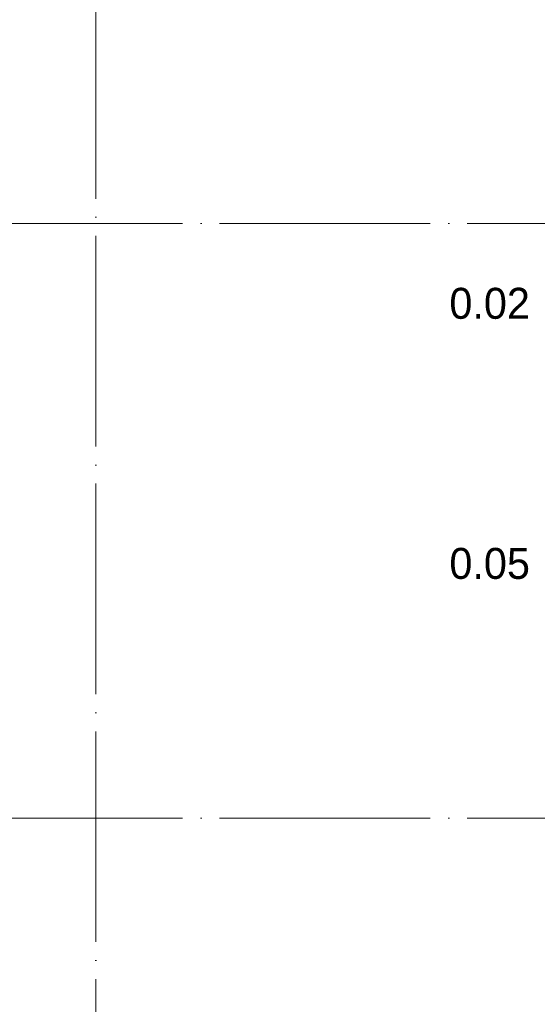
# Model space of a CAD drawing. Header units: millimetres. Extents: x -2900 to 56100, y -900 to 49332.
# Tile 3 of 35: x 4386 to 8566, y 3497 to 11446. Entities that reach past the tile are written whole.
import ezdxf

# ---------------------------------------------------------------- set-up
doc = ezdxf.new("R2010")
doc.units = ezdxf.units.MM
doc.linetypes.add('WSP_stramienlijn', pattern=[2000, 1700, -150, 0, -150])
doc.layers.add('03_viewports - sections', color=1, linetype='Continuous', lineweight=13)
doc.layers.add('07_stramien', color=4, linetype='Continuous', lineweight=13)
doc.styles.add('Revittext_1', font='txt', dxfattribs={"height": 250})

msp = doc.modelspace()

# ---------------------------------------------------------------- linework, layer by layer
at = {"layer": '07_stramien', "linetype": 'WSP_stramienlijn'}
for p, q in [((5000, 0), (5000, 48432.3)), ((-2000, 9800), (55200, 9800)), ((-2000, 5000), (55200, 5000))]:
    msp.add_line(p, q, dxfattribs=at)

# ---------------------------------------------------------------- texts
at = {"layer": '03_viewports - sections', "color": 20, "char_height": 250, "width": 817.721, "attachment_point": 1, "style": 'Revittext_1'}
for s, insert in [('0.02', (7856.1, 9281.1)), ('0.05', (7856.1, 7181.1))]:
    msp.add_mtext(s, dxfattribs=dict(at, insert=insert))

doc.saveas('drawing.dxf')
